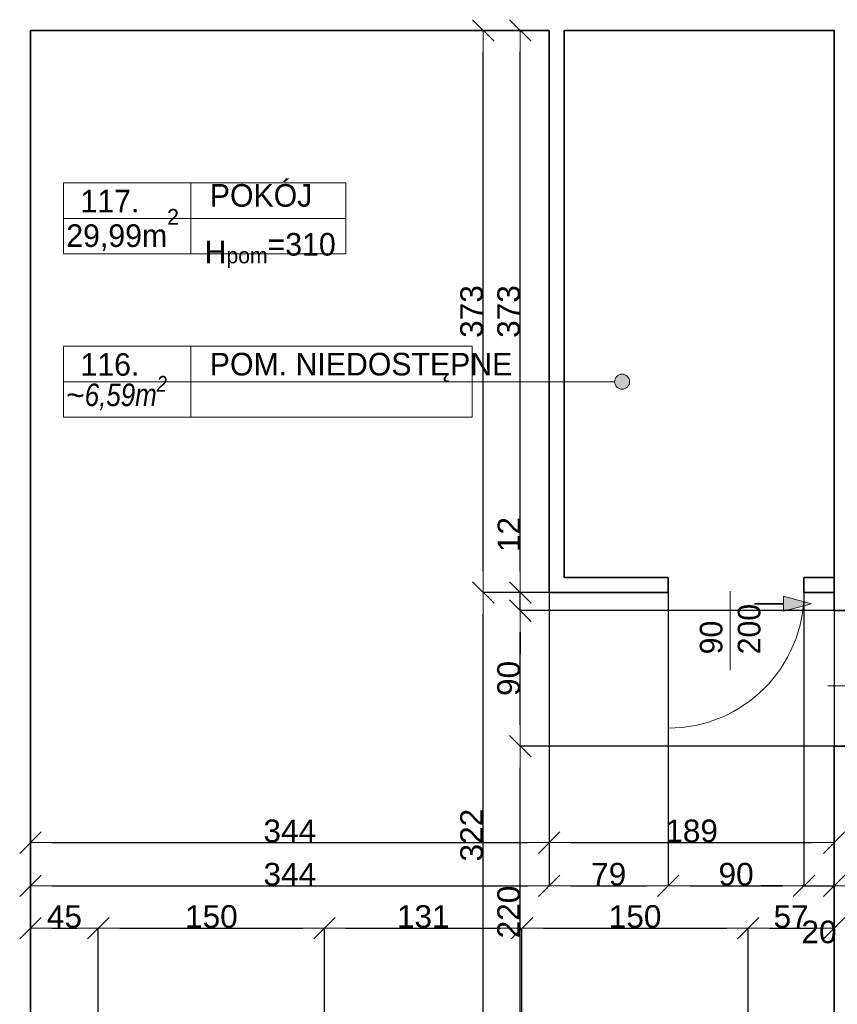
# Model space of a CAD drawing. Header units: metres. Extents: x 7506757 to 756746378, y 5735207 to 582114514.
# Tile 72 of 256: x 7544322 to 7549745, y 5856847 to 5863380. Entities that reach past the tile are written whole.
import ezdxf

# ---------------------------------------------------------------- set-up
doc = ezdxf.new("R2010")
doc.units = ezdxf.units.M
doc.header["$MEASUREMENT"] = 0
doc.header["$PDMODE"] = 2
doc.layers.get('0').update_dxf_attribs({"color": 250, "linetype": 'CONTINUOUS', "lineweight": 100, "plot": 0})
doc.layers.get('Defpoints').update_dxf_attribs({"linetype": 'CONTINUOUS'})
for name, color, linetype, lineweight in [('2D - Ogolne1', 7, 'CONTINUOUS', 13), ('2D - Ogolne46', 7, 'CONTINUOUS', 18), ('7 - linia widok1', 7, 'CONTINUOUS', 13), ('M_OCIANA1', 7, 'CONTINUOUS', 13), ('M_OCIANA6', 5, 'CONTINUOUS', 35), ('M_OPISY1', 7, 'CONTINUOUS', 13), ('M_OPISY141', 7, 'CONTINUOUS', 0), ('m_umeblowanie1', 7, 'CONTINUOUS', 13), ('opis1', 7, 'CONTINUOUS', 13)]:
    doc.layers.add(name, color=color, linetype=linetype, lineweight=lineweight)
for name, color, linetype in [('M_OCIANA', 7, 'CONTINUOUS'), ('M_OPISY', 7, 'CONTINUOUS'), ('PWYMIAR', 7, 'CONTINUOUS')]:
    doc.layers.add(name, color=color, linetype=linetype)
doc.styles.add('GENERATED_STYLE_1', font='arial.ttf')
doc.styles.add('GENERATED_STYLE_2', font='txt')
doc.dimstyles.new('GENERATED_STYLE__1', dxfattribs={"dimtxt": 150, "dimasz": 142.5, "dimexe": 0.18, "dimexo": 0, "dimgap": 0.09, "dimtad": 1, "dimdec": 0, "dimlfac": 0.1, "dimzin": 0, "dimdsep": 46, "dimtxsty": 'GENERATED_STYLE_1', "dimblk": 'ARROWHEAD_6', "dimblk1": 'ARROWHEAD_6', "dimblk2": 'ARROWHEAD_6', "dimcen": 0.09, "dimclrd": 251, "dimclre": 251, "dimclrt": 7, "dimazin": 0, "dimtfac": 1, "dimtdec": 4, "dimtmove": 0, "dimatfit": 3, "dimfxl": 0, "dimtolj": 1, "dimtzin": 0, "dimarcsym": 0})
doc.dimstyles.new('GENERATED_STYLE__2', dxfattribs={"dimtxt": 150, "dimasz": 142.5, "dimexe": 0.18, "dimexo": 0, "dimgap": 0.09, "dimtad": 1, "dimtih": 1, "dimtoh": 1, "dimdec": 0, "dimlfac": 0.1, "dimzin": 0, "dimdsep": 46, "dimtxsty": 'GENERATED_STYLE_1', "dimblk": 'ARROWHEAD_6', "dimblk1": 'ARROWHEAD_6', "dimblk2": 'ARROWHEAD_6', "dimcen": 0.09, "dimclrd": 251, "dimclre": 251, "dimclrt": 7, "dimazin": 0, "dimtfac": 1, "dimtdec": 4, "dimtmove": 0, "dimatfit": 3, "dimfxl": 0, "dimtolj": 1, "dimtzin": 0, "dimarcsym": 0})
doc.dimstyles.new('GENERATED_STYLE__3', dxfattribs={"dimtxt": 150, "dimasz": 142.5, "dimexe": 0.18, "dimexo": 0, "dimgap": 0.09, "dimtad": 1, "dimdec": 0, "dimlfac": 0.1, "dimzin": 0, "dimdsep": 46, "dimtxsty": 'GENERATED_STYLE_1', "dimblk": 'ARROWHEAD_6', "dimblk1": 'ARROWHEAD_6', "dimblk2": 'ARROWHEAD_6', "dimcen": 0.09, "dimclrd": 251, "dimclre": 251, "dimclrt": 7, "dimazin": 0, "dimtfac": 1, "dimtdec": 4, "dimtmove": 2, "dimatfit": 3, "dimfxl": 0, "dimtolj": 1, "dimtzin": 0, "dimarcsym": 0})
doc.dimstyles.new('GENERATED_STYLE__4', dxfattribs={"dimtxt": 150, "dimasz": 142.5, "dimexe": 0.18, "dimexo": 0, "dimgap": 0.09, "dimtad": 1, "dimtih": 1, "dimtoh": 1, "dimdec": 0, "dimlfac": 0.1, "dimzin": 0, "dimdsep": 46, "dimtxsty": 'GENERATED_STYLE_1', "dimblk": 'ARROWHEAD_6', "dimblk1": 'ARROWHEAD_6', "dimblk2": 'ARROWHEAD_6', "dimcen": 0.09, "dimclrd": 251, "dimclre": 251, "dimclrt": 7, "dimazin": 0, "dimtfac": 1, "dimtdec": 4, "dimtmove": 2, "dimatfit": 3, "dimfxl": 0, "dimtolj": 1, "dimtzin": 0, "dimarcsym": 0})

# ---------------------------------------------------------------- blocks, each defined once
blk = doc.blocks.new('Linia_76', base_point=(606194.2, 309999.1))
at = {"layer": 'M_OPISY1', "linetype": 'Continuous'}
blk.add_hatch(color=256, dxfattribs=at).paths.add_polyline_path([(607238.4, 309999.1), (607234.6, 310018.3), (607223.8, 310034.5), (607207.6, 310045.3), (607188.4, 310049.1), (607169.3, 310045.3), (607153.1, 310034.5), (607142.2, 310018.3), (607138.4, 309999.1), (607142.2, 309980), (607153.1, 309963.8), (607169.3, 309952.9), (607188.4, 309949.1), (607207.6, 309952.9), (607223.8, 309963.8), (607234.6, 309980)], flags=0)
blk.add_circle((607188.4, 309999.1), 50, dxfattribs=at)
at = {"layer": 'M_OPISY141', "linetype": 'Continuous'}
blk.add_line((606194.2, 309999.1), (607138.4, 309999.1), dxfattribs=at)
blk = doc.blocks.new('Linia_84', base_point=(608066.1, 308525.2))
at = {"layer": 'M_OCIANA1', "linetype": 'Continuous'}
blk.add_hatch(color=256, dxfattribs=at).paths.add_polyline_path([(608444.9, 308525.2), (608258.3, 308475.2), (608258.3, 308575.2)], flags=0)
for p, q in [((608444.9, 308525.2), (608258.3, 308575.2)), ((608258.3, 308475.2), (608258.3, 308575.2)), ((608444.9, 308525.2), (608258.3, 308475.2))]:
    blk.add_line(p, q, dxfattribs=at)
at = {"layer": 'M_OCIANA6', "linetype": 'Continuous'}
blk.add_line((608066.1, 308525.2), (608258.3, 308525.2), dxfattribs=at)
blk = doc.blocks.new('ARROWHEAD_6')
at = {"color": 0, "linetype": 'Continuous', "lineweight": 0}
for p, q in [((-0.5, -0.5), (0.5, 0.5)), ((0, 0), (-1, 0))]:
    blk.add_line(p, q, dxfattribs=at)
blk = doc.blocks.new('*D4805')
at = {"layer": 'Defpoints', "color": 0, "linetype": 'Continuous', "transparency": 16777216}
for p in [(7547833.4, 5859579.1), (7547833.4, 5857632.3), (7544393.4, 5856359.1)]:
    blk.add_point(p, dxfattribs=at)
at = {"layer": 'PWYMIAR', "color": 251, "linetype": 'Continuous', "lineweight": -2, "transparency": 16777216}
for p, q in [((7547833.4, 5859579.1), (7547833.4, 5857632.2)), ((7544393.4, 5856359.1), (7544393.4, 5857632.5)), ((7544535.9, 5857632.3), (7547690.9, 5857632.3))]:
    blk.add_line(p, q, dxfattribs=at)
at = {"layer": 'PWYMIAR', "color": 251, "linetype": 'Continuous', "lineweight": -2, "transparency": 16777216, "xscale": 142.5, "yscale": 142.5, "zscale": 142.5, "rotation": 180}
blk.add_blockref('ARROWHEAD_6', (7544393.4, 5857632.3), dxfattribs=at)
at = {"layer": 'PWYMIAR', "color": 251, "linetype": 'Continuous', "lineweight": -2, "transparency": 16777216, "xscale": 142.5, "yscale": 142.5, "zscale": 142.5}
blk.add_blockref('ARROWHEAD_6', (7547833.4, 5857632.3), dxfattribs=at)
at = {"layer": 'PWYMIAR', "color": 7, "linetype": 'Continuous', "lineweight": 13, "transparency": 16777216, "insert": (7546113.4, 5857709.1), "char_height": 150, "attachment_point": 5, "style": 'GENERATED_STYLE_1'}
blk.add_mtext('\\A1;344', dxfattribs=at)
blk = doc.blocks.new('*D4806')
at = {"layer": 'Defpoints', "color": 0, "linetype": 'Continuous', "transparency": 16777216}
for p in [(7547833.4, 5859579.1), (7548623.4, 5859579.1), (7548623.4, 5857632.3)]:
    blk.add_point(p, dxfattribs=at)
at = {"layer": 'PWYMIAR', "color": 251, "linetype": 'Continuous', "lineweight": -2, "transparency": 16777216}
for p, q in [((7547833.4, 5859579.1), (7547833.4, 5857632.2)), ((7548623.4, 5859579.1), (7548623.4, 5857632.2)), ((7547975.9, 5857632.3), (7548480.9, 5857632.3))]:
    blk.add_line(p, q, dxfattribs=at)
at = {"layer": 'PWYMIAR', "color": 251, "linetype": 'Continuous', "lineweight": -2, "transparency": 16777216, "xscale": 142.5, "yscale": 142.5, "zscale": 142.5, "rotation": 180}
blk.add_blockref('ARROWHEAD_6', (7547833.4, 5857632.3), dxfattribs=at)
at = {"layer": 'PWYMIAR', "color": 251, "linetype": 'Continuous', "lineweight": -2, "transparency": 16777216, "xscale": 142.5, "yscale": 142.5, "zscale": 142.5}
blk.add_blockref('ARROWHEAD_6', (7548623.4, 5857632.3), dxfattribs=at)
at = {"layer": 'PWYMIAR', "color": 7, "linetype": 'Continuous', "lineweight": 13, "transparency": 16777216, "insert": (7548228.4, 5857709), "char_height": 150, "attachment_point": 5, "style": 'GENERATED_STYLE_1'}
blk.add_mtext('\\A1;79', dxfattribs=at)
blk = doc.blocks.new('*D4807')
at = {"layer": 'Defpoints', "color": 0, "linetype": 'Continuous', "transparency": 16777216}
for p in [(7548623.4, 5859579.1), (7549523.4, 5859579.1), (7549523.4, 5857632.3)]:
    blk.add_point(p, dxfattribs=at)
at = {"layer": 'PWYMIAR', "color": 251, "linetype": 'Continuous', "lineweight": -2, "transparency": 16777216}
for p, q in [((7548623.4, 5859579.1), (7548623.4, 5857632.2)), ((7549523.4, 5859579.1), (7549523.4, 5857632.2)), ((7548765.9, 5857632.3), (7549380.9, 5857632.3))]:
    blk.add_line(p, q, dxfattribs=at)
at = {"layer": 'PWYMIAR', "color": 251, "linetype": 'Continuous', "lineweight": -2, "transparency": 16777216, "xscale": 142.5, "yscale": 142.5, "zscale": 142.5, "rotation": 180}
blk.add_blockref('ARROWHEAD_6', (7548623.4, 5857632.3), dxfattribs=at)
at = {"layer": 'PWYMIAR', "color": 251, "linetype": 'Continuous', "lineweight": -2, "transparency": 16777216, "xscale": 142.5, "yscale": 142.5, "zscale": 142.5}
blk.add_blockref('ARROWHEAD_6', (7549523.4, 5857632.3), dxfattribs=at)
at = {"layer": 'PWYMIAR', "color": 7, "linetype": 'Continuous', "lineweight": 13, "transparency": 16777216, "insert": (7549073.4, 5857709), "char_height": 150, "attachment_point": 5, "style": 'GENERATED_STYLE_1'}
blk.add_mtext('\\A1;90', dxfattribs=at)
blk = doc.blocks.new('*D4808')
at = {"layer": 'Defpoints', "color": 0, "linetype": 'Continuous', "transparency": 16777216}
for p in [(7549523.4, 5859579.1), (7549723.4, 5858559.1), (7549723.4, 5857632.3)]:
    blk.add_point(p, dxfattribs=at)
at = {"layer": 'PWYMIAR', "color": 251, "linetype": 'Continuous', "lineweight": -2, "transparency": 16777216}
for p, q in [((7549523.4, 5859579.1), (7549523.4, 5857632.2)), ((7549723.4, 5858559.1), (7549723.4, 5857632.2)), ((7549380.9, 5857632.3), (7549238.4, 5857632.3)), ((7549523.4, 5857632.3), (7549723.4, 5857632.3)), ((7549865.9, 5857632.3), (7550008.4, 5857632.3))]:
    blk.add_line(p, q, dxfattribs=at)
at = {"layer": 'PWYMIAR', "color": 251, "linetype": 'Continuous', "lineweight": -2, "transparency": 16777216, "xscale": 142.5, "yscale": 142.5, "zscale": 142.5}
blk.add_blockref('ARROWHEAD_6', (7549523.4, 5857632.3), dxfattribs=at)
at = {"layer": 'PWYMIAR', "color": 251, "linetype": 'Continuous', "lineweight": -2, "transparency": 16777216, "xscale": 142.5, "yscale": 142.5, "zscale": 142.5, "rotation": 180}
blk.add_blockref('ARROWHEAD_6', (7549723.4, 5857632.3), dxfattribs=at)
at = {"layer": 'PWYMIAR', "color": 7, "linetype": 'Continuous', "lineweight": 13, "transparency": 16777216, "insert": (7549623.4, 5857325.8), "char_height": 150, "attachment_point": 5, "style": 'GENERATED_STYLE_1'}
blk.add_mtext('\\A1;20', dxfattribs=at)
blk = doc.blocks.new('*D4809')
at = {"layer": 'Defpoints', "color": 0, "linetype": 'Continuous', "transparency": 16777216}
for p in [(7549723.4, 5858559.1), (7550173.4, 5857632.3), (7550173.4, 5857239.1)]:
    blk.add_point(p, dxfattribs=at)
at = {"layer": 'PWYMIAR', "color": 251, "linetype": 'Continuous', "lineweight": -2, "transparency": 16777216}
for p, q in [((7549723.4, 5858559.1), (7549723.4, 5857632.2)), ((7549865.9, 5857632.3), (7550030.9, 5857632.3)), ((7550173.4, 5857239.1), (7550173.4, 5857632.5))]:
    blk.add_line(p, q, dxfattribs=at)
at = {"layer": 'PWYMIAR', "color": 251, "linetype": 'Continuous', "lineweight": -2, "transparency": 16777216, "xscale": 142.5, "yscale": 142.5, "zscale": 142.5, "rotation": 180}
blk.add_blockref('ARROWHEAD_6', (7549723.4, 5857632.3), dxfattribs=at)
at = {"layer": 'PWYMIAR', "color": 251, "linetype": 'Continuous', "lineweight": -2, "transparency": 16777216, "xscale": 142.5, "yscale": 142.5, "zscale": 142.5}
blk.add_blockref('ARROWHEAD_6', (7550173.4, 5857632.3), dxfattribs=at)
at = {"layer": 'PWYMIAR', "color": 7, "linetype": 'Continuous', "lineweight": 13, "transparency": 16777216, "insert": (7549948.4, 5857708.7), "char_height": 150, "attachment_point": 5, "style": 'GENERATED_STYLE_1'}
blk.add_mtext('\\A1;45', dxfattribs=at)
blk = doc.blocks.new('*D4840')
at = {"layer": 'Defpoints', "color": 0, "linetype": 'Continuous', "transparency": 16777216}
for p in [(7547642.2, 5858559.1), (7549723.4, 5858559.1), (7549723.4, 5856359.1)]:
    blk.add_point(p, dxfattribs=at)
at = {"layer": 'PWYMIAR', "color": 251, "linetype": 'Continuous', "lineweight": -2, "transparency": 16777216}
for p, q in [((7549723.4, 5858559.1), (7547642, 5858559.1)), ((7547642.2, 5856501.6), (7547642.2, 5858416.6)), ((7549723.4, 5856359.1), (7547642, 5856359.1))]:
    blk.add_line(p, q, dxfattribs=at)
at = {"layer": 'PWYMIAR', "color": 251, "linetype": 'Continuous', "lineweight": -2, "transparency": 16777216, "xscale": 142.5, "yscale": 142.5, "zscale": 142.5}
for p, rotation in [((7547642.2, 5858559.1), 90), ((7547642.2, 5856359.1), 270)]:
    blk.add_blockref('ARROWHEAD_6', p, dxfattribs=dict(at, rotation=rotation))
at = {"layer": 'PWYMIAR', "color": 7, "linetype": 'Continuous', "lineweight": 13, "transparency": 16777216, "insert": (7547565.5, 5857459.1), "char_height": 150, "attachment_point": 5, "rotation": 90, "style": 'GENERATED_STYLE_1'}
blk.add_mtext('\\A1;220', dxfattribs=at)
blk = doc.blocks.new('*D4841')
at = {"layer": 'Defpoints', "color": 0, "linetype": 'Continuous', "transparency": 16777216}
for p in [(7547642.2, 5859459.1), (7549723.4, 5859459.1), (7549723.4, 5858559.1)]:
    blk.add_point(p, dxfattribs=at)
at = {"layer": 'PWYMIAR', "color": 251, "linetype": 'Continuous', "lineweight": -2, "transparency": 16777216}
for p, q in [((7549723.4, 5859459.1), (7547642, 5859459.1)), ((7547642.2, 5858701.6), (7547642.2, 5859316.6)), ((7549723.4, 5858559.1), (7547642, 5858559.1))]:
    blk.add_line(p, q, dxfattribs=at)
at = {"layer": 'PWYMIAR', "color": 251, "linetype": 'Continuous', "lineweight": -2, "transparency": 16777216, "xscale": 142.5, "yscale": 142.5, "zscale": 142.5}
for p, rotation in [((7547642.2, 5859459.1), 90), ((7547642.2, 5858559.1), 270)]:
    blk.add_blockref('ARROWHEAD_6', p, dxfattribs=dict(at, rotation=rotation))
at = {"layer": 'PWYMIAR', "color": 7, "linetype": 'Continuous', "lineweight": 13, "transparency": 16777216, "insert": (7547565.5, 5859009.1), "char_height": 150, "attachment_point": 5, "rotation": 90, "style": 'GENERATED_STYLE_1'}
blk.add_mtext('\\A1;90', dxfattribs=at)
blk = doc.blocks.new('*D4842')
at = {"layer": 'Defpoints', "color": 0, "linetype": 'Continuous', "transparency": 16777216}
for p in [(7547642.2, 5859579.1), (7547833.4, 5859579.1), (7549723.4, 5859459.1)]:
    blk.add_point(p, dxfattribs=at)
at = {"layer": 'PWYMIAR', "color": 251, "linetype": 'Continuous', "lineweight": -2, "transparency": 16777216}
for p, q in [((7547642.2, 5859721.6), (7547642.2, 5860063.5)), ((7547833.4, 5859579.1), (7547642, 5859579.1)), ((7547642.2, 5859459.1), (7547642.2, 5859579.1)), ((7549723.4, 5859459.1), (7547642, 5859459.1)), ((7547642.2, 5859316.6), (7547642.2, 5859174.1))]:
    blk.add_line(p, q, dxfattribs=at)
at = {"layer": 'PWYMIAR', "color": 251, "linetype": 'Continuous', "lineweight": -2, "transparency": 16777216, "xscale": 142.5, "yscale": 142.5, "zscale": 142.5}
for p, rotation in [((7547642.2, 5859579.1), 270), ((7547642.2, 5859459.1), 90)]:
    blk.add_blockref('ARROWHEAD_6', p, dxfattribs=dict(at, rotation=rotation))
at = {"layer": 'PWYMIAR', "color": 7, "linetype": 'Continuous', "lineweight": 13, "transparency": 16777216, "insert": (7547566.8, 5859963.8), "char_height": 150, "attachment_point": 5, "rotation": 90, "style": 'GENERATED_STYLE_1'}
blk.add_mtext('\\A1;12', dxfattribs=at)
blk = doc.blocks.new('*D4843')
at = {"layer": 'Defpoints', "color": 0, "linetype": 'Continuous', "transparency": 16777216}
for p in [(7547642.2, 5863309.1), (7547833.4, 5863309.1), (7547833.4, 5859579.1)]:
    blk.add_point(p, dxfattribs=at)
at = {"layer": 'PWYMIAR', "color": 251, "linetype": 'Continuous', "lineweight": -2, "transparency": 16777216}
for p, q in [((7547833.4, 5863309.1), (7547642, 5863309.1)), ((7547642.2, 5859721.6), (7547642.2, 5863166.6)), ((7547833.4, 5859579.1), (7547642, 5859579.1))]:
    blk.add_line(p, q, dxfattribs=at)
at = {"layer": 'PWYMIAR', "color": 251, "linetype": 'Continuous', "lineweight": -2, "transparency": 16777216, "xscale": 142.5, "yscale": 142.5, "zscale": 142.5}
for p, rotation in [((7547642.2, 5863309.1), 90), ((7547642.2, 5859579.1), 270)]:
    blk.add_blockref('ARROWHEAD_6', p, dxfattribs=dict(at, rotation=rotation))
at = {"layer": 'PWYMIAR', "color": 7, "linetype": 'Continuous', "lineweight": 13, "transparency": 16777216, "insert": (7547565.5, 5861444.1), "char_height": 150, "attachment_point": 5, "rotation": 90, "style": 'GENERATED_STYLE_1'}
blk.add_mtext('\\A1;373', dxfattribs=at)
blk = doc.blocks.new('*D4844')
at = {"layer": 'Defpoints', "color": 0, "linetype": 'Continuous', "transparency": 16777216}
for p in [(7547396.8, 5859579.1), (7547833.4, 5859579.1), (7549723.4, 5856359.1)]:
    blk.add_point(p, dxfattribs=at)
at = {"layer": 'PWYMIAR', "color": 251, "linetype": 'Continuous', "lineweight": -2, "transparency": 16777216}
for p, q in [((7547833.4, 5859579.1), (7547396.6, 5859579.1)), ((7547396.8, 5856501.6), (7547396.8, 5859436.6)), ((7549723.4, 5856359.1), (7547396.6, 5856359.1))]:
    blk.add_line(p, q, dxfattribs=at)
at = {"layer": 'PWYMIAR', "color": 251, "linetype": 'Continuous', "lineweight": -2, "transparency": 16777216, "xscale": 142.5, "yscale": 142.5, "zscale": 142.5}
for p, rotation in [((7547396.8, 5859579.1), 90), ((7547396.8, 5856359.1), 270)]:
    blk.add_blockref('ARROWHEAD_6', p, dxfattribs=dict(at, rotation=rotation))
at = {"layer": 'PWYMIAR', "color": 7, "linetype": 'Continuous', "lineweight": 13, "transparency": 16777216, "insert": (7547320.1, 5857969.1), "char_height": 150, "attachment_point": 5, "rotation": 90, "style": 'GENERATED_STYLE_1'}
blk.add_mtext('\\A1;322', dxfattribs=at)
blk = doc.blocks.new('*D4845')
at = {"layer": 'Defpoints', "color": 0, "linetype": 'Continuous', "transparency": 16777216}
for p in [(7547396.8, 5863309.1), (7547833.4, 5863309.1), (7547833.4, 5859579.1)]:
    blk.add_point(p, dxfattribs=at)
at = {"layer": 'PWYMIAR', "color": 251, "linetype": 'Continuous', "lineweight": -2, "transparency": 16777216}
for p, q in [((7547833.4, 5863309.1), (7547396.6, 5863309.1)), ((7547396.8, 5859721.6), (7547396.8, 5863166.6)), ((7547833.4, 5859579.1), (7547396.6, 5859579.1))]:
    blk.add_line(p, q, dxfattribs=at)
at = {"layer": 'PWYMIAR', "color": 251, "linetype": 'Continuous', "lineweight": -2, "transparency": 16777216, "xscale": 142.5, "yscale": 142.5, "zscale": 142.5}
for p, rotation in [((7547396.8, 5863309.1), 90), ((7547396.8, 5859579.1), 270)]:
    blk.add_blockref('ARROWHEAD_6', p, dxfattribs=dict(at, rotation=rotation))
at = {"layer": 'PWYMIAR', "color": 7, "linetype": 'Continuous', "lineweight": 13, "transparency": 16777216, "insert": (7547320.1, 5861444.1), "char_height": 150, "attachment_point": 5, "rotation": 90, "style": 'GENERATED_STYLE_1'}
blk.add_mtext('\\A1;373', dxfattribs=at)
blk = doc.blocks.new('*D4846')
at = {"layer": 'Defpoints', "color": 0, "linetype": 'Continuous', "transparency": 16777216}
for p in [(7544393.4, 5863309.1), (7547833.4, 5863309.1), (7547833.4, 5857919.5)]:
    blk.add_point(p, dxfattribs=at)
at = {"layer": 'PWYMIAR', "color": 251, "linetype": 'Continuous', "lineweight": -2, "transparency": 16777216}
for p, q in [((7544393.4, 5863309.1), (7544393.4, 5857919.4)), ((7547833.4, 5863309.1), (7547833.4, 5857919.4)), ((7544535.9, 5857919.5), (7547690.9, 5857919.5))]:
    blk.add_line(p, q, dxfattribs=at)
at = {"layer": 'PWYMIAR', "color": 251, "linetype": 'Continuous', "lineweight": -2, "transparency": 16777216, "xscale": 142.5, "yscale": 142.5, "zscale": 142.5, "rotation": 180}
blk.add_blockref('ARROWHEAD_6', (7544393.4, 5857919.5), dxfattribs=at)
at = {"layer": 'PWYMIAR', "color": 251, "linetype": 'Continuous', "lineweight": -2, "transparency": 16777216, "xscale": 142.5, "yscale": 142.5, "zscale": 142.5}
blk.add_blockref('ARROWHEAD_6', (7547833.4, 5857919.5), dxfattribs=at)
at = {"layer": 'PWYMIAR', "color": 7, "linetype": 'Continuous', "lineweight": 13, "transparency": 16777216, "insert": (7546113.4, 5857996.3), "char_height": 150, "attachment_point": 5, "style": 'GENERATED_STYLE_1'}
blk.add_mtext('\\A1;344', dxfattribs=at)
blk = doc.blocks.new('*D4847')
at = {"layer": 'Defpoints', "color": 0, "linetype": 'Continuous', "transparency": 16777216}
for p in [(7547833.4, 5863309.1), (7549723.4, 5859579.1), (7549723.4, 5857919.5)]:
    blk.add_point(p, dxfattribs=at)
at = {"layer": 'PWYMIAR', "color": 251, "linetype": 'Continuous', "lineweight": -2, "transparency": 16777216}
for p, q in [((7547833.4, 5863309.1), (7547833.4, 5857919.4)), ((7549723.4, 5859579.1), (7549723.4, 5857919.4)), ((7547975.9, 5857919.5), (7549580.9, 5857919.5))]:
    blk.add_line(p, q, dxfattribs=at)
at = {"layer": 'PWYMIAR', "color": 251, "linetype": 'Continuous', "lineweight": -2, "transparency": 16777216, "xscale": 142.5, "yscale": 142.5, "zscale": 142.5, "rotation": 180}
blk.add_blockref('ARROWHEAD_6', (7547833.4, 5857919.5), dxfattribs=at)
at = {"layer": 'PWYMIAR', "color": 251, "linetype": 'Continuous', "lineweight": -2, "transparency": 16777216, "xscale": 142.5, "yscale": 142.5, "zscale": 142.5}
blk.add_blockref('ARROWHEAD_6', (7549723.4, 5857919.5), dxfattribs=at)
at = {"layer": 'PWYMIAR', "color": 7, "linetype": 'Continuous', "lineweight": 13, "transparency": 16777216, "insert": (7548778.4, 5857996.2), "char_height": 150, "attachment_point": 5, "style": 'GENERATED_STYLE_1'}
blk.add_mtext('\\A1;189', dxfattribs=at)
blk = doc.blocks.new('*D4848')
at = {"layer": 'Defpoints', "color": 0, "linetype": 'Continuous', "transparency": 16777216}
for p in [(7544843.4, 5857351.7), (7544393.4, 5856359.1), (7544843.4, 5856359.1)]:
    blk.add_point(p, dxfattribs=at)
at = {"layer": 'PWYMIAR', "color": 251, "linetype": 'Continuous', "lineweight": -2, "transparency": 16777216}
for p, q in [((7544393.4, 5856359.1), (7544393.4, 5857351.9)), ((7544535.9, 5857351.7), (7544700.9, 5857351.7)), ((7544843.4, 5856359.1), (7544843.4, 5857351.9))]:
    blk.add_line(p, q, dxfattribs=at)
at = {"layer": 'PWYMIAR', "color": 251, "linetype": 'Continuous', "lineweight": -2, "transparency": 16777216, "xscale": 142.5, "yscale": 142.5, "zscale": 142.5, "rotation": 180}
blk.add_blockref('ARROWHEAD_6', (7544393.4, 5857351.7), dxfattribs=at)
at = {"layer": 'PWYMIAR', "color": 251, "linetype": 'Continuous', "lineweight": -2, "transparency": 16777216, "xscale": 142.5, "yscale": 142.5, "zscale": 142.5}
blk.add_blockref('ARROWHEAD_6', (7544843.4, 5857351.7), dxfattribs=at)
at = {"layer": 'PWYMIAR', "color": 7, "linetype": 'Continuous', "lineweight": 13, "transparency": 16777216, "insert": (7544618.4, 5857428.1), "char_height": 150, "attachment_point": 5, "style": 'GENERATED_STYLE_1'}
blk.add_mtext('\\A1;45', dxfattribs=at)
blk = doc.blocks.new('*D4849')
at = {"layer": 'Defpoints', "color": 0, "linetype": 'Continuous', "transparency": 16777216}
for p in [(7546343.4, 5857351.7), (7544843.4, 5856359.1), (7546343.4, 5856359.1)]:
    blk.add_point(p, dxfattribs=at)
at = {"layer": 'PWYMIAR', "color": 251, "linetype": 'Continuous', "lineweight": -2, "transparency": 16777216}
for p, q in [((7544843.4, 5856359.1), (7544843.4, 5857351.9)), ((7544985.9, 5857351.7), (7546200.9, 5857351.7)), ((7546343.4, 5856359.1), (7546343.4, 5857351.9))]:
    blk.add_line(p, q, dxfattribs=at)
at = {"layer": 'PWYMIAR', "color": 251, "linetype": 'Continuous', "lineweight": -2, "transparency": 16777216, "xscale": 142.5, "yscale": 142.5, "zscale": 142.5, "rotation": 180}
blk.add_blockref('ARROWHEAD_6', (7544843.4, 5857351.7), dxfattribs=at)
at = {"layer": 'PWYMIAR', "color": 251, "linetype": 'Continuous', "lineweight": -2, "transparency": 16777216, "xscale": 142.5, "yscale": 142.5, "zscale": 142.5}
blk.add_blockref('ARROWHEAD_6', (7546343.4, 5857351.7), dxfattribs=at)
at = {"layer": 'PWYMIAR', "color": 7, "linetype": 'Continuous', "lineweight": 13, "transparency": 16777216, "insert": (7545593.4, 5857428.4), "char_height": 150, "attachment_point": 5, "style": 'GENERATED_STYLE_1'}
blk.add_mtext('\\A1;150', dxfattribs=at)
blk = doc.blocks.new('*D4850')
at = {"layer": 'Defpoints', "color": 0, "linetype": 'Continuous', "transparency": 16777216}
for p in [(7547653.4, 5857351.7), (7546343.4, 5856359.1), (7547653.4, 5856359.1)]:
    blk.add_point(p, dxfattribs=at)
at = {"layer": 'PWYMIAR', "color": 251, "linetype": 'Continuous', "lineweight": -2, "transparency": 16777216}
for p, q in [((7546343.4, 5856359.1), (7546343.4, 5857351.9)), ((7546485.9, 5857351.7), (7547510.9, 5857351.7)), ((7547653.4, 5856359.1), (7547653.4, 5857351.9))]:
    blk.add_line(p, q, dxfattribs=at)
at = {"layer": 'PWYMIAR', "color": 251, "linetype": 'Continuous', "lineweight": -2, "transparency": 16777216, "xscale": 142.5, "yscale": 142.5, "zscale": 142.5, "rotation": 180}
blk.add_blockref('ARROWHEAD_6', (7546343.4, 5857351.7), dxfattribs=at)
at = {"layer": 'PWYMIAR', "color": 251, "linetype": 'Continuous', "lineweight": -2, "transparency": 16777216, "xscale": 142.5, "yscale": 142.5, "zscale": 142.5}
blk.add_blockref('ARROWHEAD_6', (7547653.4, 5857351.7), dxfattribs=at)
at = {"layer": 'PWYMIAR', "color": 7, "linetype": 'Continuous', "lineweight": 13, "transparency": 16777216, "insert": (7546998.4, 5857428.4), "char_height": 150, "attachment_point": 5, "style": 'GENERATED_STYLE_1'}
blk.add_mtext('\\A1;131', dxfattribs=at)
blk = doc.blocks.new('*D4851')
at = {"layer": 'Defpoints', "color": 0, "linetype": 'Continuous', "transparency": 16777216}
for p in [(7549153.4, 5857351.7), (7547653.4, 5856359.1), (7549153.4, 5856359.1)]:
    blk.add_point(p, dxfattribs=at)
at = {"layer": 'PWYMIAR', "color": 251, "linetype": 'Continuous', "lineweight": -2, "transparency": 16777216}
for p, q in [((7547653.4, 5856359.1), (7547653.4, 5857351.9)), ((7547795.9, 5857351.7), (7549010.9, 5857351.7)), ((7549153.4, 5856359.1), (7549153.4, 5857351.9))]:
    blk.add_line(p, q, dxfattribs=at)
at = {"layer": 'PWYMIAR', "color": 251, "linetype": 'Continuous', "lineweight": -2, "transparency": 16777216, "xscale": 142.5, "yscale": 142.5, "zscale": 142.5, "rotation": 180}
blk.add_blockref('ARROWHEAD_6', (7547653.4, 5857351.7), dxfattribs=at)
at = {"layer": 'PWYMIAR', "color": 251, "linetype": 'Continuous', "lineweight": -2, "transparency": 16777216, "xscale": 142.5, "yscale": 142.5, "zscale": 142.5}
blk.add_blockref('ARROWHEAD_6', (7549153.4, 5857351.7), dxfattribs=at)
at = {"layer": 'PWYMIAR', "color": 7, "linetype": 'Continuous', "lineweight": 13, "transparency": 16777216, "insert": (7548403.4, 5857428.4), "char_height": 150, "attachment_point": 5, "style": 'GENERATED_STYLE_1'}
blk.add_mtext('\\A1;150', dxfattribs=at)
blk = doc.blocks.new('*D4852')
at = {"layer": 'Defpoints', "color": 0, "linetype": 'Continuous', "transparency": 16777216}
for p in [(7549723.4, 5857351.7), (7549153.4, 5856359.1), (7549723.4, 5856359.1)]:
    blk.add_point(p, dxfattribs=at)
at = {"layer": 'PWYMIAR', "color": 251, "linetype": 'Continuous', "lineweight": -2, "transparency": 16777216}
for p, q in [((7549153.4, 5856359.1), (7549153.4, 5857351.9)), ((7549295.9, 5857351.7), (7549580.9, 5857351.7)), ((7549723.4, 5856359.1), (7549723.4, 5857351.9))]:
    blk.add_line(p, q, dxfattribs=at)
at = {"layer": 'PWYMIAR', "color": 251, "linetype": 'Continuous', "lineweight": -2, "transparency": 16777216, "xscale": 142.5, "yscale": 142.5, "zscale": 142.5, "rotation": 180}
blk.add_blockref('ARROWHEAD_6', (7549153.4, 5857351.7), dxfattribs=at)
at = {"layer": 'PWYMIAR', "color": 251, "linetype": 'Continuous', "lineweight": -2, "transparency": 16777216, "xscale": 142.5, "yscale": 142.5, "zscale": 142.5}
blk.add_blockref('ARROWHEAD_6', (7549723.4, 5857351.7), dxfattribs=at)
at = {"layer": 'PWYMIAR', "color": 7, "linetype": 'Continuous', "lineweight": 13, "transparency": 16777216, "insert": (7549438.4, 5857428.1), "char_height": 150, "attachment_point": 5, "style": 'GENERATED_STYLE_1'}
blk.add_mtext('\\A1;57', dxfattribs=at)

msp = doc.modelspace()

# ---------------------------------------------------------------- linework, layer by layer
at = {"layer": '7 - linia widok1', "linetype": 'Continuous'}
for p, q in [((7549033.4, 5859588.9), (7549033.4, 5859064.5)), ((7550207, 5858960.2), (7549682.5, 5858960.2))]:
    msp.add_line(p, q, dxfattribs=at)
at = {"layer": 'M_OCIANA6', "linetype": 'Continuous'}
for p, q in [((7544393.4, 5856359.1), (7544393.4, 5863309.1)), ((7547833.4, 5863309.1), (7544393.4, 5863309.1)), ((7547833.4, 5859579.1), (7547833.4, 5863309.1)), ((7549723.4, 5863309.1), (7547933.4, 5863309.1)), ((7549723.4, 5859459.1), (7549723.4, 5863309.1)), ((7548623.4, 5859579.1), (7548623.4, 5859679.1)), ((7549523.4, 5859579.1), (7549523.4, 5859679.1)), ((7548623.4, 5859579.1), (7547833.4, 5859579.1)), ((7549723.4, 5859579.1), (7549523.4, 5859579.1)), ((7549723.4, 5859459.1), (7550173.4, 5859459.1)), ((7549723.4, 5858559.1), (7550173.4, 5858559.1)), ((7549723.4, 5856359.1), (7549723.4, 5858559.1))]:
    msp.add_line(p, q, dxfattribs=at)
at = {"layer": 'M_OCIANA6'}
for p, q in [((7547933.4, 5859679.1), (7547933.4, 5863309.1)), ((7548623.4, 5859679.1), (7547933.4, 5859679.1)), ((7549523.4, 5859679.1), (7549723.4, 5859679.1))]:
    msp.add_line(p, q, dxfattribs=at)
at = {"layer": 'M_OPISY141', "linetype": 'Continuous'}
for p, q in [((7544612.9, 5862297.7), (7546484, 5862297.7)), ((7544612.9, 5861826.6), (7544612.9, 5862297.7)), ((7545457.5, 5862297.7), (7545457.5, 5861826.6)), ((7546484, 5861826.6), (7546484, 5862297.7)), ((7544612.9, 5862062.1), (7546484, 5862062.1)), ((7546484, 5861826.6), (7544612.9, 5861826.6)), ((7544612.9, 5861213.9), (7547322.9, 5861213.9)), ((7544612.9, 5860742.7), (7544612.9, 5861213.9)), ((7545457.5, 5861213.9), (7545457.5, 5860742.7)), ((7547322.9, 5860742.7), (7547322.9, 5861213.9)), ((7544612.9, 5860978.3), (7547322.9, 5860978.3)), ((7547322.9, 5860742.7), (7544612.9, 5860742.7))]:
    msp.add_line(p, q, dxfattribs=at)
at = {"layer": 'm_umeblowanie1', "linetype": 'Continuous'}
msp.add_line((7548623.4, 5859579.1), (7548623.4, 5858679.1), dxfattribs=at)
msp.add_arc((7548623.4, 5859579.1), 900, 270, 0, dxfattribs=at)

# ---------------------------------------------------------------- block references
at = {"layer": 'M_OCIANA', "color": 5, "linetype": 'Continuous', "lineweight": 35}
msp.add_blockref('Linia_84', (7549194.8, 5859504.4), dxfattribs=at)
at = {"layer": 'M_OPISY', "linetype": 'Continuous'}
msp.add_blockref('Linia_76', (7547322.9, 5860978.3), dxfattribs=at)

# ---------------------------------------------------------------- texts
at = {"layer": '2D - Ogolne1', "linetype": 'Continuous', "insert": (7544631.1, 5860764.8), "char_height": 150, "attachment_point": 7, "style": 'GENERATED_STYLE_1'}
msp.add_mtext('\\A1;{\\fArial|b0|i0|c238|p38;~\\fArial Narrow Europa Środkowa|b0|i1|c0|p34;6,59m\\A1{\\H0.7x;\\S2^  ;}}', dxfattribs=at)
at = {"layer": '2D - Ogolne46', "linetype": 'Continuous', "insert": (7544631.1, 5861844.5), "char_height": 150, "attachment_point": 7, "style": 'GENERATED_STYLE_2'}
msp.add_mtext('{29,99m\\A1{\\H0.7x;\\S2^  ;}}', dxfattribs=at)
at = {"layer": 'opis1', "linetype": 'Continuous', "char_height": 150, "attachment_point": 1, "style": 'GENERATED_STYLE_2'}
for s, insert in [('{POKÓJ}', (7545583.1, 5862289.4)), ('{117.}', (7544725.4, 5862251.4)), ('{H\\A1{\\H0.7x;\\S ^ pom;}=310}', (7545548.4, 5862015.9)), ('{116.}', (7544725.4, 5861167.6)), ('{POM. NIEDOSTĘPNE}', (7545583.1, 5861169.7))]:
    msp.add_mtext(s, dxfattribs=dict(at, insert=insert))
at = {"layer": 'opis1', "linetype": 'Continuous', "insert": (7548832.6, 5859169), "char_height": 150, "width": 563.056, "attachment_point": 1, "rotation": 90, "line_spacing_factor": 1.007581, "style": 'GENERATED_STYLE_2'}
msp.add_mtext('{90\\P200}', dxfattribs=at)

# ---------------------------------------------------------------- dimensions: what is measured, and where the dimension line sits
at = {"layer": 'PWYMIAR', "color": 251, "linetype": 'Continuous', "lineweight": 13}
for base, p1, p2, dimstyle, picture, middle in [((7547396.8, 5863309.1), (7547833.4, 5859579.1), (7547833.4, 5863309.1), 'GENERATED_STYLE__1', '*D4845', (7547320.1, 5861444.1)), ((7547642.2, 5863309.1), (7547833.4, 5859579.1), (7547833.4, 5863309.1), 'GENERATED_STYLE__1', '*D4843', (7547565.5, 5861444.1)), ((7547642.2, 5859579.1), (7549723.4, 5859459.1), (7547833.4, 5859579.1), 'GENERATED_STYLE__1', '*D4842', (7547566.8, 5859963.8)), ((7547396.8, 5859579.1), (7549723.4, 5856359.1), (7547833.4, 5859579.1), 'GENERATED_STYLE__3', '*D4844', (7547320.1, 5857969.1)), ((7547642.2, 5859459.1), (7549723.4, 5858559.1), (7549723.4, 5859459.1), 'GENERATED_STYLE__1', '*D4841', (7547565.5, 5859009.1)), ((7547642.2, 5858559.1), (7549723.4, 5856359.1), (7549723.4, 5858559.1), 'GENERATED_STYLE__3', '*D4840', (7547565.5, 5857459.1))]:
    dim = msp.add_linear_dim(base=base, p1=p1, p2=p2, angle=90, dimstyle=dimstyle, dxfattribs=at)
    dim.commit()
    dim.dimension.update_dxf_attribs({"geometry": picture, "text_midpoint": middle})
for base, p1, p2, dimstyle, picture, middle in [((7547833.4, 5857919.5), (7544393.4, 5863309.1), (7547833.4, 5863309.1), 'GENERATED_STYLE__2', '*D4846', (7546113.4, 5857996.3)), ((7549723.4, 5857919.5), (7547833.4, 5863309.1), (7549723.4, 5859579.1), 'GENERATED_STYLE__2', '*D4847', (7548778.4, 5857996.2)), ((7547833.4, 5857632.3), (7544393.4, 5856359.1), (7547833.4, 5859579.1), 'GENERATED_STYLE__2', '*D4805', (7546113.4, 5857709.1)), ((7548623.4, 5857632.3), (7547833.4, 5859579.1), (7548623.4, 5859579.1), 'GENERATED_STYLE__2', '*D4806', (7548228.4, 5857709)), ((7549523.4, 5857632.3), (7548623.4, 5859579.1), (7549523.4, 5859579.1), 'GENERATED_STYLE__2', '*D4807', (7549073.4, 5857709)), ((7549723.4, 5857632.3), (7549523.4, 5859579.1), (7549723.4, 5858559.1), 'GENERATED_STYLE__4', '*D4808', (7549623.4, 5857325.8)), ((7550173.4, 5857632.3), (7549723.4, 5858559.1), (7550173.4, 5857239.1), 'GENERATED_STYLE__2', '*D4809', (7549948.4, 5857708.7)), ((7544843.4, 5857351.7), (7544393.4, 5856359.1), (7544843.4, 5856359.1), 'GENERATED_STYLE__2', '*D4848', (7544618.4, 5857428.1)), ((7546343.4, 5857351.7), (7544843.4, 5856359.1), (7546343.4, 5856359.1), 'GENERATED_STYLE__2', '*D4849', (7545593.4, 5857428.4)), ((7547653.4, 5857351.7), (7546343.4, 5856359.1), (7547653.4, 5856359.1), 'GENERATED_STYLE__2', '*D4850', (7546998.4, 5857428.4)), ((7549153.4, 5857351.7), (7547653.4, 5856359.1), (7549153.4, 5856359.1), 'GENERATED_STYLE__2', '*D4851', (7548403.4, 5857428.4)), ((7549723.4, 5857351.7), (7549153.4, 5856359.1), (7549723.4, 5856359.1), 'GENERATED_STYLE__2', '*D4852', (7549438.4, 5857428.1))]:
    dim = msp.add_linear_dim(base=base, p1=p1, p2=p2, dimstyle=dimstyle, dxfattribs=at)
    dim.commit()
    dim.dimension.update_dxf_attribs({"geometry": picture, "text_midpoint": middle})

doc.saveas('drawing.dxf')
